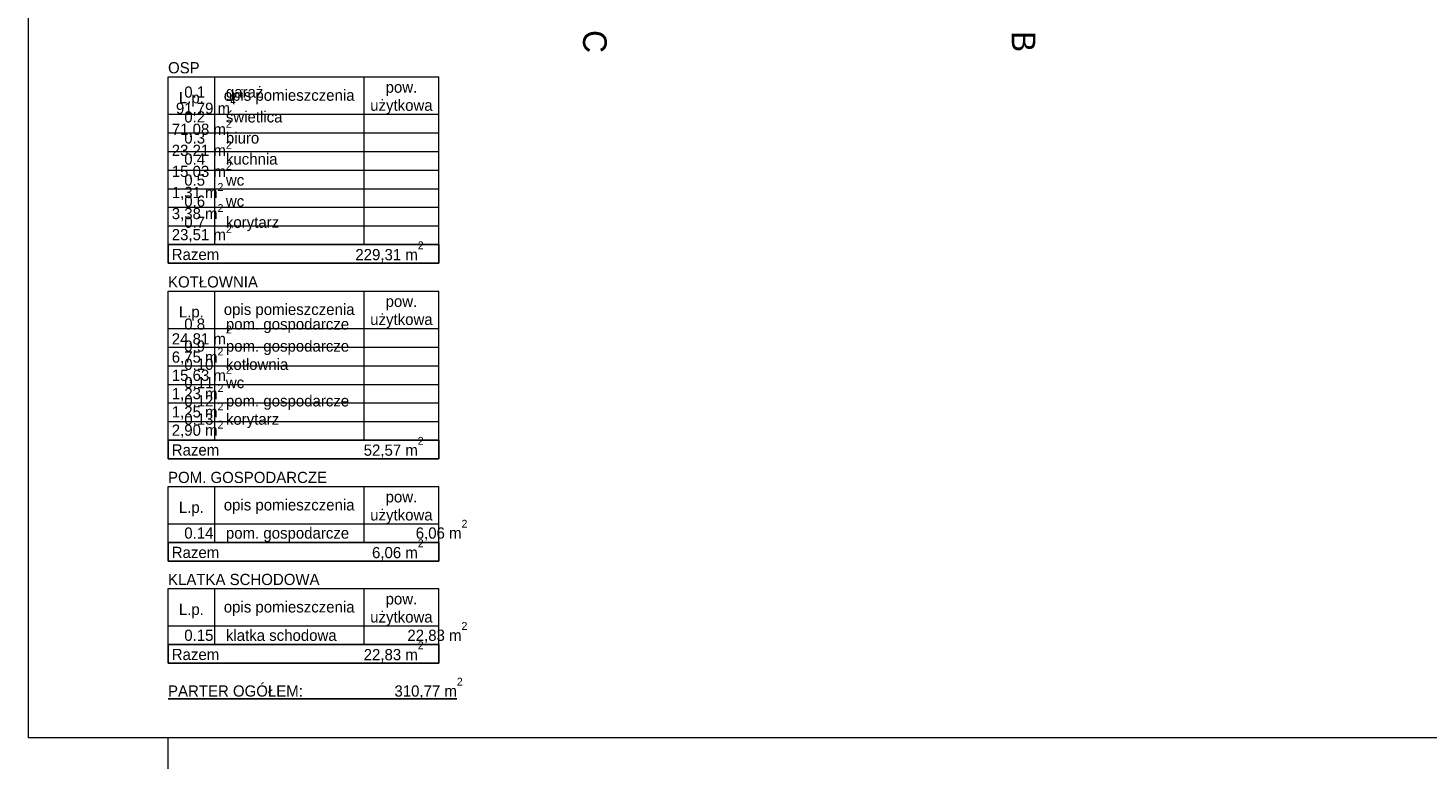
# Model space of a CAD drawing. Extents: x -686885 to -413214, y -23370 to 153194.
# Tile 61 of 145: x -510973 to -488478, y 18744 to 30651. Entities that reach past the tile are written whole.
import ezdxf

# ---------------------------------------------------------------- set-up
doc = ezdxf.new("R2010")
doc.units = 0
doc.header["$MEASUREMENT"] = 0
for name, color, linetype, lineweight in [('Arch opisy_Nr_Pióra__1', 7, 'Continuous', 25), ('Arch opisy_Nr_Pióra__21', 7, 'Continuous', 9), ('ARCH TABELA_Nr_Pióra__21', 7, 'Continuous', 9), ('INWENT OPISY_Nr_Pióra__21', 7, 'Continuous', 9)]:
    doc.layers.add(name, color=color, linetype=linetype, lineweight=lineweight)
doc.styles.add('GENERATED_STYLE_4', font='txt')
doc.styles.add('GENERATED_STYLE_6', font='txt')

msp = doc.modelspace()

# ---------------------------------------------------------------- linework, layer by layer
at = {"layer": 'Arch opisy_Nr_Pióra__1', "linetype": 'Continuous'}
for p, q in [((-508723.3, 27171.8), (-508723.3, 26871.8)), ((-508723.3, 27171.8), (-504373.3, 27171.8)), ((-504373.3, 27171.8), (-504373.3, 26871.8)), ((-508723.3, 26871.8), (-504373.3, 26871.8)), ((-508723.3, 24030.4), (-508723.3, 23730.4)), ((-508723.3, 24030.4), (-504373.3, 24030.4)), ((-504373.3, 24030.4), (-504373.3, 23730.4)), ((-508723.3, 23730.4), (-504373.3, 23730.4)), ((-508723.3, 22383.8), (-508723.3, 22083.8)), ((-508723.3, 22383.8), (-504373.3, 22383.8)), ((-504373.3, 22383.8), (-504373.3, 22083.8)), ((-508723.3, 22083.8), (-504373.3, 22083.8)), ((-508723.3, 20744.2), (-508723.3, 20444.2)), ((-508723.3, 20744.2), (-504373.3, 20744.2)), ((-504373.3, 20744.2), (-504373.3, 20444.2)), ((-508723.3, 20444.2), (-504373.3, 20444.2))]:
    msp.add_line(p, q, dxfattribs=at)
at = {"layer": 'Arch opisy_Nr_Pióra__21', "linetype": 'Continuous'}
for p, q in [((-508723.3, 29864.9), (-504373.3, 29864.9)), ((-508723.3, 27171.8), (-508723.3, 29864.9)), ((-507973.3, 27171.8), (-507973.3, 29864.9)), ((-505573.3, 27171.8), (-505573.3, 29864.9)), ((-504373.3, 27171.8), (-504373.3, 29864.9)), ((-508723.3, 29264.9), (-504373.3, 29264.9)), ((-508723.3, 28964.9), (-504373.3, 28964.9)), ((-508723.3, 28664.9), (-504373.3, 28664.9)), ((-508723.3, 28364.9), (-505573.3, 28364.9)), ((-505573.3, 28364.9), (-504373.3, 28364.9)), ((-508723.3, 28066.6), (-504373.3, 28066.6)), ((-508723.3, 27770.1), (-504373.3, 27770.1)), ((-508723.3, 27470.1), (-504373.3, 27470.1)), ((-508723.3, 26423.5), (-504373.3, 26423.5)), ((-508723.3, 24030.4), (-508723.3, 26423.5)), ((-507973.3, 24030.4), (-507973.3, 26423.5)), ((-505573.3, 24030.4), (-505573.3, 26423.5)), ((-504373.3, 24030.4), (-504373.3, 26423.5)), ((-508723.3, 25823.5), (-504373.3, 25823.5)), ((-508723.3, 25823.5), (-504373.3, 25823.5)), ((-508723.3, 25523.5), (-504373.3, 25523.5)), ((-508723.3, 25223.5), (-505573.3, 25223.5)), ((-505573.3, 25223.5), (-504373.3, 25223.5)), ((-508723.3, 24925.2), (-504373.3, 24925.2)), ((-508723.3, 24628.7), (-504373.3, 24628.7)), ((-508723.3, 24328.7), (-504373.3, 24328.7)), ((-508723.3, 23282.1), (-504373.3, 23282.1)), ((-508723.3, 22383.8), (-508723.3, 23282.1)), ((-507973.3, 22383.8), (-507973.3, 23282.1)), ((-505573.3, 22383.8), (-505573.3, 23282.1)), ((-504373.3, 22383.8), (-504373.3, 23282.1)), ((-508723.3, 22682.1), (-504373.3, 22682.1)), ((-508723.3, 22682.1), (-504373.3, 22682.1)), ((-508723.3, 21642.5), (-504373.3, 21642.5)), ((-508723.3, 20744.2), (-508723.3, 21642.5)), ((-507973.3, 20744.2), (-507973.3, 21642.5)), ((-505573.3, 20744.2), (-505573.3, 21642.5)), ((-504373.3, 20744.2), (-504373.3, 21642.5)), ((-508723.3, 21042.5), (-504373.3, 21042.5)), ((-508723.3, 21042.5), (-504373.3, 21042.5))]:
    msp.add_line(p, q, dxfattribs=at)
at = {"layer": 'ARCH TABELA_Nr_Pióra__21', "linetype": 'Continuous'}
for p, q in [((-510973.3, 47694.2), (-510973.3, 19244.2)), ((-470223.3, 19244.2), (-510973.3, 19244.2)), ((-508723.3, 18744.2), (-508723.3, 19244.2)), ((-508723.3, 18744.2), (-508723.3, 19244.2))]:
    msp.add_line(p, q, dxfattribs=at)

# ---------------------------------------------------------------- texts
at = {"layer": 'Arch opisy_Nr_Pióra__1', "linetype": 'Continuous', "char_height": 180}
for s, insert, attachment_point, style in [('{OSP}', (-508723.3, 29919.9), 7, 'GENERATED_STYLE_6'), ('{L.p.}', (-508348.3, 29387.7), 8, 'GENERATED_STYLE_6'), ('{opis pomieszczenia}', (-506777, 29427), 8, 'GENERATED_STYLE_6'), ('{Razem}', (-508663.3, 26919.9), 7, 'GENERATED_STYLE_6'), ('{229,31 m\\A1{\\H0.7x;\\S2^  ;}}', (-504616, 26886), 9, 'GENERATED_STYLE_6'), ('{KOTŁOWNIA}', (-508723.3, 26478.7), 7, 'GENERATED_STYLE_6'), ('{L.p.}', (-508348.3, 25946.3), 8, 'GENERATED_STYLE_6'), ('{opis pomieszczenia}', (-506777, 25985.6), 8, 'GENERATED_STYLE_6'), ('{Razem}', (-508663.3, 23778.5), 7, 'GENERATED_STYLE_6'), ('{52,57 m\\A1{\\H0.7x;\\S2^  ;}}', (-504616, 23744.6), 9, 'GENERATED_STYLE_6'), ('{POM. GOSPODARCZE}', (-508723.3, 23337.1), 7, 'GENERATED_STYLE_6'), ('{L.p.}', (-508348.3, 22805), 8, 'GENERATED_STYLE_6'), ('{opis pomieszczenia}', (-506777, 22844.2), 8, 'GENERATED_STYLE_6'), ('{   0.14   pom. gospodarcze                6,06 m\\A1{\\H0.7x;\\S2^  ;}   }', (-508663.3, 22391.6), 7, 'GENERATED_STYLE_4'), ('{Razem}', (-508663.3, 22131.9), 7, 'GENERATED_STYLE_6'), ('{6,06 m\\A1{\\H0.7x;\\S2^  ;}}', (-504616, 22098), 9, 'GENERATED_STYLE_6'), ('{KLATKA SCHODOWA}', (-508723.3, 21697.6), 7, 'GENERATED_STYLE_6'), ('{L.p.}', (-508348.3, 21165.4), 8, 'GENERATED_STYLE_6'), ('{opis pomieszczenia}', (-506777, 21204.7), 8, 'GENERATED_STYLE_6'), ('{   0.15   klatka schodowa                 22,83 m\\A1{\\H0.7x;\\S2^  ;}   }', (-508663.3, 20769.5), 7, 'GENERATED_STYLE_4'), ('{Razem}', (-508663.3, 20492.4), 7, 'GENERATED_STYLE_6'), ('{22,83 m\\A1{\\H0.7x;\\S2^  ;}}', (-504616, 20458.4), 9, 'GENERATED_STYLE_6'), ('{\\LPARTER OGÓŁEM:                      310,77 m\\A1{\\H0.7x;\\S2^  ;}}', (-508723.3, 19874.2), 7, 'GENERATED_STYLE_6')]:
    msp.add_mtext(s, dxfattribs=dict(at, insert=insert, attachment_point=attachment_point, style=style))
for s, insert, width, attachment_point, line_spacing_factor, style in [('{pow.\\Pużytkowa}', (-504973.3, 29266.1), 1200, 8, 0.967252, 'GENERATED_STYLE_6'), ('{   0.1     garaż^I                                  91,79 m\\A1{\\H0.7x;\\S2^  ;}\\P   0.2     świetlica                              71,08 m\\A1{\\H0.7x;\\S2^  ;}\\P   0.3     biuro                                    23,21 m\\A1{\\H0.7x;\\S2^  ;}   \\P   0.4     kuchnia                               15,03 m\\A1{\\H0.7x;\\S2^  ;}   \\P   0.5     wc                                         1,31 m\\A1{\\H0.7x;\\S2^  ;}   \\P   0.6     wc                                         3,38 m\\A1{\\H0.7x;\\S2^  ;}   \\P   0.7     korytarz                               23,51 m\\A1{\\H0.7x;\\S2^  ;}}', (-508663.3, 27179.6), 4290, 7, 0.460207, 'GENERATED_STYLE_4'), ('{pow.\\Pużytkowa}', (-504973.3, 25824.7), 1200, 8, 0.967252, 'GENERATED_STYLE_6'), ('{   0.8     pom. gospodarcze              24,81 m\\A1{\\H0.7x;\\S2^  ;}\\P   0.9     pom. gospodarcze                6,75 m\\A1{\\H0.7x;\\S2^  ;}\\P   0.10   kotłownia                            15,63 m\\A1{\\H0.7x;\\S2^  ;}   \\P   0.11   wc                                        1,23 m\\A1{\\H0.7x;\\S2^  ;}  \\P   0.12   pom. gospodarcze                1,25 m\\A1{\\H0.7x;\\S2^  ;}      \\P   0.13   korytarz                                2,90 m\\A1{\\H0.7x;\\S2^  ;}}', (-508663.3, 24038.2), 4290, 7, 0.385197, 'GENERATED_STYLE_4'), ('{pow.\\Pużytkowa}', (-504973.3, 22683.3), 1200, 8, 0.967252, 'GENERATED_STYLE_6'), ('{pow.\\Pużytkowa}', (-504973.3, 21043.7), 1200, 8, 0.967252, 'GENERATED_STYLE_6')]:
    msp.add_mtext(s, dxfattribs=dict(at, insert=insert, width=width, attachment_point=attachment_point, line_spacing_factor=line_spacing_factor, style=style))
at = {"layer": 'INWENT OPISY_Nr_Pióra__21', "linetype": 'Continuous', "char_height": 380, "attachment_point": 2, "rotation": 270, "style": 'GENERATED_STYLE_6'}
for s, insert in [('{C}', (-501674.8, 30433.3)), ('{B}', (-494786.3, 30433.3))]:
    msp.add_mtext(s, dxfattribs=dict(at, insert=insert))

doc.saveas('drawing.dxf')
